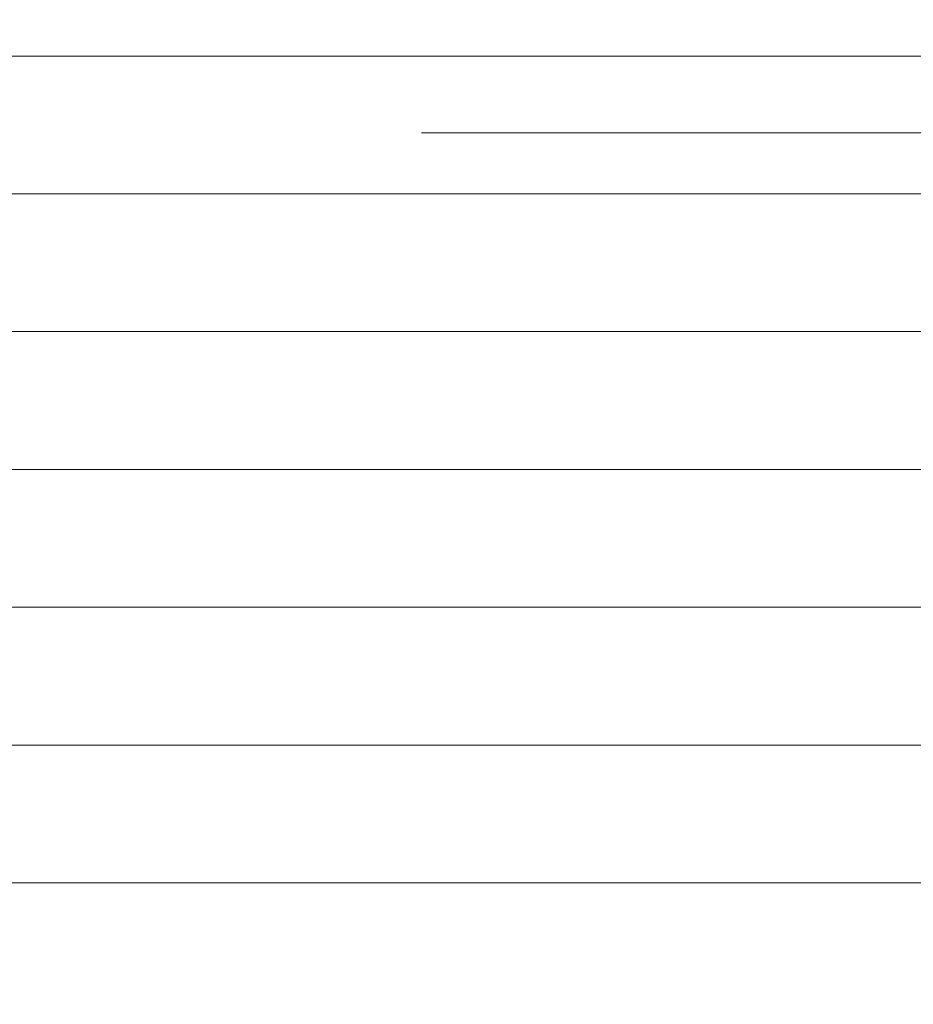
# Model space of a CAD drawing. Header units: millimetres. Extents: x -2180 to 54567, y -1945 to 22251.
# Tile 37 of 143: x 5185 to 5509, y 9956 to 10313. Entities that reach past the tile are written whole.
import ezdxf

# ---------------------------------------------------------------- set-up
doc = ezdxf.new("R2010")
doc.units = ezdxf.units.MM
doc.linetypes.add('Dash', pattern=[635, 317.5, -317.5])
doc.layers.add('_Beyond_-2', color=7, linetype='Continuous', lineweight=9, true_color=0xc0c0c0)
doc.layers.add('Doors', color=7, linetype='Continuous', lineweight=9)
doc.layers.add('Hidden Lines', color=7, linetype='Dash', lineweight=18)

# ---------------------------------------------------------------- blocks, each defined once
blk = doc.blocks.new('Schueco_FWS_ADS-70-HD_out_Family-02 - SU-AL-02 FWS SI insert unit 3-2397783-1 Korruse põrandate plaan')
at = {"layer": 'Hidden Lines'}
blk.add_line((-845, -19), (-845, -1130), dxfattribs=at)
blk.add_arc((-845, -19), 1111, 270, 0, dxfattribs=at)

msp = doc.modelspace()

# ---------------------------------------------------------------- hatches: boundary and pattern name
at = {"layer": '_Beyond_-2'}
h = msp.add_hatch(dxfattribs=at)
h.set_pattern_fill('FP_31', color=256, style=0, pattern_type=2)
h.set_pattern_definition([(0, (0, 0), (0, 50), [])])
h.paths.add_polyline_path([(3403.75, 7658.29), (5455.57, 7658.29), (5455.57, 7659.95), (5631.81, 7659.95), (5631.81, 9269.43), (5589.06, 9270.42), (5585.23, 9272.52), (5582.05, 9277.6), (5581.54, 9282.42), (5584.42, 9289.41), (5587.15, 9293.13), (5593.08, 9298.32), (5598.87, 9301.12), (5603.37, 9302.25), (5611.73, 9302.77), (5631.81, 9302.78), (5631.81, 10357.11), (5612.75, 10357.11), (5612.75, 10453.11), (3384.75, 10453.11), (3384.75, 7854.29), (3403.75, 7853.29), (3403.75, 7682.11)], flags=0)

# ---------------------------------------------------------------- block references
at = {"layer": 'Doors', "rotation": 269.9999999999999}
msp.add_blockref('Schueco_FWS_ADS-70-HD_out_Family-02 - SU-AL-02 FWS SI insert unit 3-2397783-1 Korruse põrandate plaan', (5666.81, 9427.11), dxfattribs=at)

doc.saveas('drawing.dxf')
